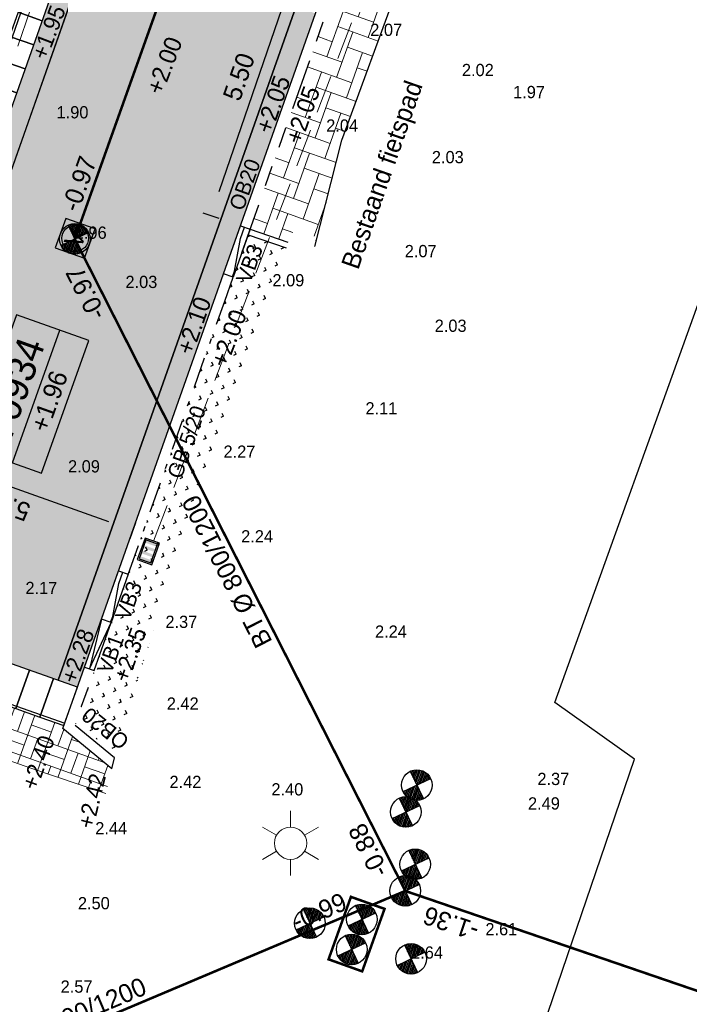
# Model space of a CAD drawing. Header units: metres. Extents: x 134157 to 138734, y 451157 to 455772.
# Tile 26 of 256: x 136362 to 136375, y 453236 to 453255. Entities that reach past the tile are written whole.
import ezdxf
from ezdxf.enums import TextEntityAlignment as Align

# ---------------------------------------------------------------- set-up
doc = ezdxf.new("R2010")
doc.units = ezdxf.units.M
for name, pattern in [('DASHDOT__G2', [1.2, 0.6, -0.3, 0, -0.3]), ('GZ10X20__G1', [1.5, 0.5, -0.2, 0.2, -0.2, 0.2, -0.2]), ('HIDDEN__G5', [1.125, 0.75, -0.375]), ('TR13X15__G2', [2.2, 1, -0.4, 0, -0.4, 0, -0.4])]:
    doc.linetypes.add(name, pattern=pattern)
doc.layers.add('-DR-alg-hulplijnen kantverharding asflast nieuwe fietsstraat', color=7, linetype='Continuous', true_color=0xff9429, plot=False)
for name, color, linetype in [('-DR-alg-projectgrens 1-200', 3, 'PROJECTGRENS_1-200'), ('-DR-bs-rio-DWA Jutfaseweg', 253, 'Continuous'), ('-DR-bs-rio-inspectieput', 253, 'Continuous'), ('-DR-bs-rio-putnummer @ 0.2', 253, 'Continuous'), ('-DR-bs-rio-txt @ 0.2', 253, 'Continuous'), ('-DR-bs-txt-hoogtemaat', 253, 'Continuous'), ('-DR-nw-maatvoering', 3, 'Continuous'), ('-DR-nw-rio-putrand VWA', 2, 'Continuous'), ('-DR-nw-rio-straatkolk', 1, 'Continuous'), ('-DR-nw-txt bovengrondse infra', 2, 'Continuous'), ('-DR-nw-txt-hoogtemaat', 2, 'Continuous'), ('-DR-nw-vh-band 12x25 ob', 2, 'TR13X15__G2'), ('-DR-nw-vh-band 18-20x25 inritverloopband L+R', 2, 'Continuous'), ('-DR-nw-vh-band 20x20 opsluitband', 2, 'GZ10X20__G1'), ('-DR-nw-vh-band 20x25 verloop 50-200', 2, 'Continuous'), ('-DR-nw-vh-band 5-20x25', 2, 'DASHDOT__G2'), ('-DR-nw-vh-band inritband 500x140x500mm', 2, 'Continuous'), ('-DR-nw-vh-band inritband 800x180x500mm minus L+R', 2, 'Continuous'), ('-DR-nw-vh-kantverharding', 3, 'Continuous'), ('-DR-nw-vh-txt-kantopsluitingen', 2, 'Continuous')]:
    doc.layers.add(name, color=color, linetype=linetype)
for name, color, linetype, lineweight in [('-DR-bs-inr-lichtmast', 253, 'Continuous', 13), ('-DR-nw-rio-HWA 125', 170, 'HIDDEN__G5', 13), ('-DR-nw-vh-arc-bss grijs', 252, 'Continuous', 9)]:
    doc.layers.add(name, color=color, linetype=linetype, lineweight=lineweight)
doc.layers.add('-DR-nw-gr-arc-gras', color=7, linetype='Continuous', true_color=0xb5d5a4)
for name, color, linetype, lineweight, true_color in [('-DR-nw-vh-arc-asfalt fietsstraat rood', 7, 'Continuous', 9, 0xdfbfc7), ('-DR-nw-vh-arc-bss rood', 7, 'Continuous', 9, 0xce9c9c), ('-DR-nw-vh-arc-sbs kf bruinrood rabat halfsteens', 7, 'Continuous', 9, 0xb88485)]:
    doc.layers.add(name, color=color, linetype=linetype, lineweight=lineweight, true_color=true_color)
doc.styles.add('18_200', font='romans', dxfattribs={"width": 0.8, "height": 0.36})
doc.styles.add('CiCom Engineering', font='txt', dxfattribs={"height": 1.8})
doc.styles.add('Drong', font='txt', dxfattribs={"height": 1.8})
doc.linetypes.add('PROJECTGRENS_1-200', pattern='A,0.32,-0.13,[133,ltypeshp.shx,S=0.13,R=0,X=-0.13,Y=0],-0.13,1.27', length=1.85)
doc.dimstyles.new('Drong', dxfattribs={"dimtxt": 1.8, "dimasz": 2.5, "dimexe": 0, "dimexo": 0, "dimgap": 0.9, "dimtad": 1, "dimzin": 0, "dimdsep": 46, "dimtxsty": 'Drong', "dimblk": 'dimblk-wit', "dimcen": 0, "dimse1": 1, "dimse2": 1, "dimclrd": 256, "dimclre": 1, "dimclrt": 7, "dimadec": 0, "dimazin": 0, "dimtfac": 1, "dimtmove": 0, "dimatfit": 3, "dimfxl": 1, "dimtolj": 1, "dimtzin": 0, "dimarcsym": 0})

# ---------------------------------------------------------------- blocks, each defined once
blk = doc.blocks.new('*X91')
at = {"color": 0, "ltscale": 0.5}
for p, q in [((125405, 427040), (126190, 427128)), ((125418, 427137), (126085, 427212)), ((125441, 427236), (125980, 427296)), ((125476, 427335), (125875, 427380)), ((125523, 427437), (125770, 427464)), ((125588, 427540), (125664, 427548)), ((126487, 427065), (127380, 427165)), ((126571, 427170), (127356, 427258)), ((126655, 427276), (127322, 427350)), ((126739, 427381), (127278, 427441)), ((126823, 427486), (127222, 427531)), ((126907, 427591), (127153, 427619)), ((126991, 427696), (127068, 427705)), ((125402, 426944), (126296, 427044)), ((125408, 426849), (126401, 426960)), ((125423, 426755), (126319, 426855)), ((125447, 426661), (126234, 426749)), ((125481, 426569), (126150, 426644)), ((125525, 426478), (126066, 426539)), ((126403, 426960), (127396, 427071)), ((126506, 426876), (127402, 426976)), ((126611, 426791), (127399, 426879)), ((126717, 426707), (127386, 426782)), ((126822, 426623), (127363, 426684)), ((126927, 426539), (127329, 426584)), ((127032, 426455), (127281, 426483)), ((125580, 426389), (125982, 426434)), ((125649, 426301), (125898, 426328)), ((125734, 426214), (125814, 426223)), ((127138, 426371), (127217, 426380))]:
    blk.add_line(p, q, dxfattribs=at)
blk = doc.blocks.new('Inspectieput')
at = {"color": 0, "ltscale": 0.5}
for p, q in [((-0.354, 0.353), (0.353, -0.354)), ((0.353, 0.353), (-0.354, -0.354))]:
    blk.add_line(p, q, dxfattribs=at)
blk.add_circle((0, 0), 0.5, dxfattribs=at)
at = {"color": 0, "ltscale": 0.5, "xscale": 0.0005, "yscale": 0.0005, "zscale": 0.0005, "rotation": 353.5734378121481}
blk.add_blockref('*X91', (-86.699, -205.064), dxfattribs=at)
blk = doc.blocks.new('*U121')
at = {"style": 'Drong'}
blk.add_attdef('BOBL', text='', height=1.8, rotation=0.03679, dxfattribs=at).set_placement((-180.283, -0.116), align=Align.BOTTOM_LEFT)
blk.add_attdef('MATERIAAL', text='', height=1.8, rotation=0.03679, dxfattribs=at).set_placement((0, 0), align=Align.BOTTOM_CENTER)
blk.add_attdef('BOBR', text='', height=1.8, rotation=0.03679, dxfattribs=at).set_placement((145.726, 0.094), align=Align.BOTTOM_RIGHT)
blk = doc.blocks.new('LICHTMAST')
at = {"ltscale": 0.1}
for p, q in [((0, 0.1266), (0, 0.2531)), ((-0.1096, 0.0633), (-0.2192, 0.1266)), ((0.1096, 0.0633), (0.2192, 0.1266)), ((-0.1096, -0.0633), (-0.2192, -0.1266)), ((0.1096, -0.0633), (0.2192, -0.1266)), ((0, -0.1266), (0, -0.2531))]:
    blk.add_line(p, q, dxfattribs=at)
blk.add_circle((0, 0), 0.1266, dxfattribs=at)
at = {"style": '18_200', "width": 0.8}
blk.add_attdef('HOOGTE', (0.2467, 0.2424), '', height=0.25, dxfattribs=at)
blk = doc.blocks.new('*U748')
at = {"style": 'Drong'}
blk.add_attdef('BOBR', text='', height=1.8, rotation=46.55048, dxfattribs=at).set_placement((22.909, 24.184), align=Align.BOTTOM_RIGHT)
blk.add_attdef('MATERIAAL', text='', height=1.8, rotation=46.55048, dxfattribs=at).set_placement((0, 0), align=Align.BOTTOM_CENTER)
blk.add_attdef('BOBL', text='', height=1.8, rotation=46.55048, dxfattribs=at).set_placement((-22.967, -24.245), align=Align.BOTTOM_LEFT)
blk = doc.blocks.new('*U749')
at = {"style": 'Drong'}
blk.add_attdef('BOBL', text='', height=1.8, rotation=312.57384, dxfattribs=at).set_placement((-22.594, 24.593), align=Align.BOTTOM_LEFT)
blk.add_attdef('MATERIAAL', text='', height=1.8, rotation=312.57384, dxfattribs=at).set_placement((0, 0), align=Align.BOTTOM_CENTER)
blk.add_attdef('BOBR', text='', height=1.8, rotation=312.57384, dxfattribs=at).set_placement((19.939, -21.703), align=Align.BOTTOM_RIGHT)
blk = doc.blocks.new('*U750')
at = {"style": 'Drong'}
blk.add_attdef('BOBR', text='', height=1.8, rotation=90.86107, dxfattribs=at).set_placement((-1.296, 86.204), align=Align.BOTTOM_RIGHT)
blk.add_attdef('MATERIAAL', text='', height=1.8, rotation=90.86107, dxfattribs=at).set_placement((0, 0), align=Align.BOTTOM_CENTER)
blk.add_attdef('BOBL', text='', height=1.8, rotation=90.86107, dxfattribs=at).set_placement((1.318, -87.724), align=Align.BOTTOM_LEFT)
blk = doc.blocks.new('Inritblooken 80 diep minus L+R')
for points in [[(0.004, 0.8), (0, 0), (0.5, -0.002), (0.504, 0.798)], [(0.504, 0.798), (0.5, -0.002), (1, -0.005), (1.004, 0.795)], [(1.004, 0.795), (1, -0.005), (1.5, -0.007), (1.504, 0.793)], [(1.504, 0.793), (1.5, -0.007), (2, -0.01), (2.004, 0.79)], [(2.004, 0.79), (2, -0.01), (2.5, -0.012), (2.504, 0.788)], [(2.504, 0.788), (2.5, -0.012), (3, -0.014), (3.004, 0.786)], [(3.004, 0.786), (3, -0.014), (3.5, -0.017), (3.504, 0.783)], [(3.504, 0.783), (3.5, -0.017), (4, -0.019), (4.004, 0.781)], [(4.004, 0.781), (4, -0.019), (4.5, -0.021), (4.504, 0.779)], [(4.504, 0.779), (4.5, -0.021), (5, -0.024), (5.004, 0.776)], [(0, 0.05), (1, 0.045)], [(1, 0.045), (1.5, 0.043)], [(1.5, 0.043), (2, 0.04)], [(2, 0.04), (2.5, 0.038)], [(2.5, 0.038), (3, 0.036)], [(3, 0.036), (3.5, 0.033)], [(3.5, 0.033), (4, 0.031)], [(4, 0.031), (5, 0.026)]]:
    blk.add_lwpolyline(points)
blk = doc.blocks.new('*U2194')
for points in [[(1.665, 4.715), (1.193, 4.881), (1.027, 4.41), (1.498, 4.243)], [(1.665, 4.715), (1.157, 4.629), (1.074, 4.393)], [(1.498, 4.243), (1.027, 4.41), (0.86, 3.938), (1.332, 3.772)], [(1.074, 4.393), (0.908, 3.922)], [(1.332, 3.772), (0.86, 3.938), (0.694, 3.467), (1.165, 3.3)], [(0.908, 3.922), (0.741, 3.45)], [(1.165, 3.3), (0.694, 3.467), (0.527, 2.995), (0.999, 2.829)], [(0.741, 3.45), (0.575, 2.979)], [(0.999, 2.829), (0.527, 2.995), (0.361, 2.524), (0.832, 2.357)], [(0.575, 2.979), (0.408, 2.507)], [(0.832, 2.357), (0.361, 2.524), (0.195, 2.052), (0.666, 1.886)], [(0.408, 2.507), (0.242, 2.036)], [(0.666, 1.886), (0.195, 2.052), (0.028, 1.581), (0.499, 1.414)], [(0.242, 2.036), (0.075, 1.564)], [(0.499, 1.414), (0.028, 1.581), (-0.138, 1.109), (0.333, 0.943)], [(0.075, 1.564), (-0.091, 1.093)], [(0.333, 0.943), (-0.138, 1.109), (-0.305, 0.638), (0.166, 0.471)], [(-0.091, 1.093), (-0.258, 0.621)], [(0.166, 0.471), (-0.305, 0.638), (-0.471, 0.166), (0, 0)], [(0, 0), (-0.341, 0.386), (-0.258, 0.621)]]:
    blk.add_lwpolyline(points)
blk = doc.blocks.new('*U33')
blk.add_lwpolyline([(0, 0), (-0.001, 0.2), (0.999, 0.204), (1, 0.004)], close=True)
blk.add_lwpolyline([(0, 0.011), (0.12, 0.011), (0.765, 0.117), (1, 0.118)])
blk = doc.blocks.new('*U552')
h = blk.add_hatch(color=256)
h.dxf.hatch_style = 1
h.paths.add_polyline_path([(-0.114, 0.489), (-0.133, 0.436), (0.097, 0.354), (0.115, 0.407)])
h = blk.add_hatch(color=256)
h.dxf.hatch_style = 1
h.paths.add_polyline_path([(-0.189, 0.279), (-0.208, 0.227), (0.022, 0.144), (0.041, 0.197)])
h = blk.add_hatch(color=256)
h.dxf.hatch_style = 1
h.paths.add_polyline_path([(-0.152, 0.384), (-0.17, 0.331), (0.059, 0.249), (0.078, 0.302)])
h = blk.add_hatch(color=256)
h.dxf.hatch_style = 1
h.paths.add_polyline_path([(-0.228, 0.17), (-0.247, 0.118), (-0.017, 0.036), (0.002, 0.088)])
for points in [[(0, 0), (0.151, 0.424), (-0.131, 0.525), (-0.283, 0.101)], [(-0.017, 0.036), (0.115, 0.407), (-0.114, 0.489), (-0.247, 0.118)]]:
    blk.add_lwpolyline(points, close=True)
blk = doc.blocks.new('*U2232')
blk.add_lwpolyline([(0, 0), (-0.001, 0.2), (0.999, 0.204), (1, 0.004)], close=True)
blk.add_lwpolyline([(0, 0.011), (0.12, 0.011), (0.765, 0.117), (1, 0.118)])
blk = doc.blocks.new('dimblk-wit')
at = {"color": 7}
blk.add_line((0, -0.3333), (0, 0.3333), dxfattribs=at)
blk.add_solid([(0, 0), (-0.8, 0.2), (-0.8, -0.2)], dxfattribs=at)
blk = doc.blocks.new('*D2234')
at = {"layer": '-DR-nw-maatvoering', "lineweight": -2, "transparency": 16777216}
blk.add_line((136366.193, 453251.82), (136367.655, 453256.076), dxfattribs=at)
at = {"layer": 'Defpoints', "color": 0, "transparency": 16777216}
for p in [(136367.817, 453256.548), (136368.475, 453256.323), (136366.687, 453251.121)]:
    blk.add_point(p, dxfattribs=at)
at = {"layer": '-DR-nw-maatvoering', "lineweight": -2, "transparency": 16777216, "xscale": 0.5, "yscale": 0.5, "zscale": 0.5}
for p, rotation in [((136367.817, 453256.548), 71.03798782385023), ((136366.03, 453251.347), 251.0379878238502)]:
    blk.add_blockref('dimblk-wit', p, dxfattribs=dict(at, rotation=rotation))
at = {"layer": '-DR-nw-maatvoering', "color": 7, "transparency": 16777216, "insert": (136366.58, 453254.066), "char_height": 0.36, "attachment_point": 5, "rotation": 71.038, "style": 'Drong'}
blk.add_mtext('\\A1;5.50', dxfattribs=at)
blk = doc.blocks.new('*D2235')
at = {"layer": '-DR-nw-maatvoering', "lineweight": -2, "transparency": 16777216}
blk.add_line((136364.03, 453245.345), (136360.262, 453246.685), dxfattribs=at)
at = {"layer": 'Defpoints', "color": 0, "transparency": 16777216}
for p in [(136359.79, 453246.852), (136359.79, 453246.852), (136364.502, 453245.177)]:
    blk.add_point(p, dxfattribs=at)
at = {"layer": '-DR-nw-maatvoering', "lineweight": -2, "transparency": 16777216, "xscale": 0.5, "yscale": 0.5, "zscale": 0.5}
for p, rotation in [((136359.79, 453246.852), 160.4268500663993), ((136364.502, 453245.177), 340.4268500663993)]:
    blk.add_blockref('dimblk-wit', p, dxfattribs=dict(at, rotation=rotation))
at = {"layer": '-DR-nw-maatvoering', "color": 7, "transparency": 16777216, "insert": (136362.024, 453245.672), "char_height": 0.36, "attachment_point": 5, "rotation": 160.4269, "style": 'Drong'}
blk.add_mtext('\\A1;5.00', dxfattribs=at)
blk = doc.blocks.new('*U2236')
at = {"flags": 128}
blk.add_lwpolyline([(0, 0), (0, 0.2), (1, 0.198), (1, -0.002), (0, 0.1), (1, 0.198)], dxfattribs=at)
blk = doc.blocks.new('*U2049')
at = {"color": 0}
blk.add_lwpolyline([(-0.276, -0.332), (0.331, -0.276), (0.276, 0.331), (-0.332, 0.276)], close=True, dxfattribs=at)
at = {"color": 0, "ltscale": 0.5}
blk.add_circle((0, 0), 0.26, dxfattribs=at)
at = {"style": 'Drong'}
blk.add_text('V', height=0.36, dxfattribs=at).set_placement((0, 0), align=Align.MIDDLE_CENTER)
blk = doc.blocks.new('*U2241')
at = {"color": 0}
blk.add_lwpolyline([(-6.894, 0), (6.894, 0), (6.894, 7.5), (-6.894, 7.5)], close=True, dxfattribs=at)
blk.add_lwpolyline([(-6.894, 3), (6.894, 3)], dxfattribs=at)
at = {"style": 'CiCom Engineering'}
for tag, height, p in [('PUTNUMMER', 2.75, (0, 3.869)), ('MAAIVELD', 1.8, (0, 0.751))]:
    blk.add_attdef(tag, text='', height=height, dxfattribs=at).set_placement(p, align=Align.CENTER)

msp = doc.modelspace()

# ---------------------------------------------------------------- hatches: boundary and pattern name
at = {"layer": '-DR-nw-gr-arc-gras', "transparency": 33554687}
h = msp.add_hatch(dxfattribs=at)
h.set_pattern_fill('AGR-BOLLEN', color=256, scale=0.1, pattern_type=2)
h.set_pattern_definition([(115.335625, (136419.71802, 453326.2367), (-0.223681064, -0.105903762), [0.06, -0.187485]), (205.335625, (136419.71802, 453326.2367), (0.105903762, -0.223681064), [0.06, -0.187485])])
edge = h.paths.add_edge_path()
edge.add_arc((-7000776.81, 3043164.568), 7592527.997, 340.0567505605, 340.0572256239)
edge.add_line((136455.782, 453494.254), (136455.124, 453494.493))
edge.add_arc((380495.222, 364992.548), 259592.304, 160.06665688, 160.08044536)
edge.add_line((136433.832, 453435.762), (136433.813, 453435.768))
edge.add_line((136433.813, 453435.768), (136432.179, 453431.255))
edge.add_line((136432.179, 453431.255), (136432.198, 453431.248))
edge.add_line((136432.198, 453431.248), (136431.678, 453429.87))
edge.add_line((136431.678, 453429.87), (136432.336, 453429.631))
edge.add_line((136432.336, 453429.631), (136434.309, 453435.077))
h = msp.add_hatch(dxfattribs=at)
h.set_pattern_fill('AGR-BOLLEN', color=256, scale=0.1, pattern_type=2)
h.set_pattern_definition([(115.335625, (137047.17441, 453317.60236), (-0.22368106, -0.10590376), [0.06, -0.187485]), (205.335625, (137047.17441, 453317.60236), (0.10590376, -0.22368106), [0.06, -0.187485])])
h.paths.add_polyline_path([(136367.481, 453250.72), (136366.759, 453250.968), (136364.272, 453243.925), (136363.369, 453241.37), (136364.185, 453240.821), (136364.634, 453242.388)])
at = {"layer": '-DR-nw-vh-arc-asfalt fietsstraat rood', "transparency": 33554687}
h = msp.add_hatch(color=256, dxfattribs=at)
h.dxf.hatch_style = 1
h.paths.add_polyline_path([(136359.079, 453243.638), (136363.04, 453242.239), (136367.683, 453255.388), (136367.704, 453255.448), (136373.711, 453270.856), (136369.758, 453272.281), (136363.767, 453256.91), (136363.728, 453256.801)])
at = {"layer": '-DR-nw-vh-arc-bss grijs'}
h = msp.add_hatch(dxfattribs=at)
h.set_pattern_fill('AVH-BSS_KEIFORMAAT_BLOK', color=256, scale=2, pattern_type=2)
h.set_pattern_definition([(70.335625, (137047.1744, 453317.60236), (-0.39550558, 0.14133412), []), (70.335625, (137046.97666, 453317.67303), (-0.25417147, 0.5368397), [0.42, -0.42]), (160.335625, (137047.1744, 453317.60236), (-0.14133412, -0.39550558), []), (160.335625, (137047.10375, 453317.4046), (-0.5368397, -0.25417147), [0.42, -0.42])])
h.paths.add_polyline_path([(136363.151, 453241.351), (136358.436, 453243.016), (136358.103, 453242.073), (136363.97, 453240.018), (136364.092, 453240.505), (136363.129, 453241.291)])
at = {"layer": '-DR-nw-vh-arc-bss rood', "true_color": 0xe18487}
h = msp.add_hatch(dxfattribs=at)
h.set_pattern_fill('AVH-BSS_KEIFORMAAT_ELLEBOOG', color=11, scale=3, pattern_type=2)
h.set_pattern_definition([(70.335625, (137047.1744, 453317.60236), (-0.1906286, 0.40262978), [0.945, -0.315]), (340.335625, (137046.58115, 453317.81436), (-0.1906286, 0.40262978), [0.945, -0.315])])
edge = h.paths.add_edge_path()
edge.add_line((136366.799, 453251.082), (136368.267, 453255.239))
edge.add_line((136368.267, 453255.239), (136368.661, 453256.25))
edge.add_line((136368.661, 453256.25), (136369.711, 453255.879))
edge.add_line((136369.711, 453255.879), (136369.371, 453254.945))
edge.add_line((136369.371, 453254.945), (136368.598, 453252.826))
edge.add_line((136368.598, 453252.826), (136368.069, 453250.741))
edge.add_arc((136367.815, 453250.821), 0.266, 342.6187, 518.8623)
edge.add_line((136367.567, 453250.916), (136367.533, 453250.833))
edge.add_line((136367.533, 453250.833), (136366.799, 453251.082))
at = {"layer": '-DR-nw-vh-arc-sbs kf bruinrood rabat halfsteens', "transparency": 33554687}
h = msp.add_hatch(color=256, dxfattribs=at)
h.dxf.hatch_style = 1
h.paths.add_polyline_path([(136358.702, 453243.771), (136359.079, 453243.638), (136363.728, 453256.801), (136363.767, 453256.91), (136369.758, 453272.281), (136369.382, 453272.417), (136363.392, 453257.049)])
h = msp.add_hatch(color=256, dxfattribs=at)
h.dxf.hatch_style = 1
h.paths.add_polyline_path([(136363.04, 453242.239), (136363.417, 453242.106), (136368.079, 453255.309), (136367.704, 453255.448)])

# ---------------------------------------------------------------- linework, layer by layer
at = {"layer": '-DR-alg-hulplijnen kantverharding asflast nieuwe fietsstraat'}
for points in [[(136615.557, 453953.711), (136612.599, 453946.977), (136593.397, 453893.948), (136588.98, 453881.757), (136586.93, 453874.65, -0.015888), (136585.953, 453871.628), (136586.329, 453871.491), (136577.738, 453847.767, 0.004102), (136569.551, 453824.565, -0.004267), (136561.022, 453800.417), (136429.649, 453438.357, 0.002152), (136389.024, 453324.877), (136377.119, 453291.165), (136363.767, 453256.91), (136359.079, 453243.638)], [(136620.467, 453951.934), (136618.89, 453946.466, -0.016644), (136617.862, 453943.301), (136595.367, 453881.179, -0.016644), (136594.131, 453878.09), (136591.842, 453872.88, 0.011636), (136590.955, 453870.728), (136590.605, 453869.79), (136590.229, 453869.927), (136581.687, 453846.337, 0.004102), (136573.523, 453823.2, -0.004267), (136564.97, 453798.984), (136433.597, 453436.925, 0.002152), (136392.984, 453323.478), (136381.057, 453289.703), (136367.704, 453255.448), (136363.04, 453242.239)]]:
    msp.add_lwpolyline(points, format="xyb", dxfattribs=at)
at = {"layer": '-DR-alg-projectgrens 1-200', "flags": 128}
msp.add_lwpolyline([(136721.461, 454206.136), (136727.498, 454223.752), (136730.581, 454232.718), (136734.46, 454243.959), (136738.033, 454254.306), (136742.183, 454266.266), (136750.568, 454290.842), (136760.393, 454319.456), (136770.666, 454349.328), (136772.713, 454355.238), (136774.612, 454360.473), (136776.998, 454367), (136784.306, 454387.208), (136790.339, 454404.083), (136797.311, 454423.36), (136807.058, 454450.093), (136800.646, 454453.198), (136770.129, 454470.839), (136763.463, 454464.393), (136767.222, 454456.488), (136768.447, 454452.902), (136769.612, 454448.539), (136767.19, 454443.604), (136763.98, 454431.785), (136763.498, 454430.807), (136764.785, 454430.222), (136759.65, 454419.865), (136760.207, 454419.614), (136758.305, 454415.755), (136757.433, 454413.928), (136755.514, 454410.037), (136754.993, 454410.292), (136749.872, 454399.962), (136748.616, 454400.585), (136748.548, 454400.448), (136744.287, 454402.547), (136738.76, 454389.718), (136744.829, 454387.062), (136753.517, 454383.259), (136750.445, 454376.232), (136747.3, 454368.999), (136747.702, 454368.821), (136745.421, 454363.658), (136743.771, 454359.882), (136741.474, 454354.715), (136741.107, 454354.878), (136737.945, 454347.853), (136734.86, 454340.776), (136727.193, 454344.181), (136720.397, 454330.285), (136716.705, 454321.73), (136725.346, 454317.886), (136722.199, 454310.807), (136718.145, 454301.488), (136714.131, 454292.713), (136709.748, 454294.641), (136707.09, 454288.607), (136709.573, 454287.506), (136709.53, 454287.41), (136709.617, 454287.371), (136709.424, 454286.945), (136712.118, 454285.768), (136724.405, 454280.406), (136724.395, 454280.372), (136724.56, 454280.301), (136719.327, 454264.621), (136718.554, 454264.279), (136712.149, 454267.043), (136705.337, 454251.495), (136713.155, 454248.122), (136713.63, 454247.107), (136703.363, 454216.017), (136702.53, 454215.665), (136697.3, 454218.013), (136691.656, 454205.193), (136698.169, 454202.287), (136696.085, 454197.547), (136697.116, 454197.066), (136693.34, 454185.771), (136691.21, 454179.799), (136691.154, 454179.818), (136689.257, 454174.47), (136688.677, 454172.922), (136686.645, 454167.859), (136686.793, 454167.806), (136683.499, 454158.729), (136679.62, 454148.161), (136677.544, 454142.392), (136675.601, 454137.021), (136671.76, 454126.401), (136667.085, 454113.483), (136666.31, 454113.053), (136658.521, 454114.651), (136655.4, 454098.982), (136661.092, 454097.825), (136661.269, 454097.519), (136621.35, 453987.863), (136614.377, 453990.963), (136611.935, 453985.53), (136608.375, 453987.12), (136605.014, 453979.773), (136610.368, 453977.386), (136616.099, 453974.911), (136616.418, 453974.217), (136608.394, 453952.136), (136599.91, 453929.479), (136596.333, 453930.847), (136596.703, 453931.801), (136592.691, 453933.357), (136592.582, 453933.111), (136587.167, 453935.208), (136587.113, 453935.101), (136586.908, 453935.2), (136584.73, 453936.252), (136573.42, 453911.897), (136576.906, 453910.227), (136577.755, 453910.817), (136581.71, 453908.923), (136581.78, 453907.891), (136588.355, 453904.743), (136581.357, 453890.288), (136584.408, 453889.218), (136581.92, 453882.301), (136582.601, 453881.581), (136581.142, 453877.478), (136580.13, 453877.281), (136578.301, 453872.104), (136578.986, 453871.382), (136577.526, 453867.309), (136576.539, 453867.19), (136574.654, 453861.99), (136575.357, 453861.219), (136573.859, 453857.098), (136572.823, 453856.858), (136568.249, 453844.056), (136569.051, 453843.723), (136568.246, 453841.986), (136569.916, 453841.29), (136566.692, 453833.862), (136560.757, 453836.486), (136555.193, 453823.556), (136563.207, 453820.33), (136562.244, 453817.938), (136562.059, 453818.012), (136558.019, 453808.014), (136558.218, 453807.935), (136557.146, 453805.252), (136555.477, 453804.556), (136553.671, 453802.5), (136552.612, 453799.698), (136545.82, 453781.422), (136541.647, 453783.356), (136534.75, 453768.68), (136539.525, 453766.451), (136534.814, 453753.868), (136534.789, 453753.879), (136534.379, 453752.873), (136534.182, 453752.96), (136532.926, 453749.667), (136533.099, 453749.603), (136532.772, 453748.705), (136532.584, 453748.792), (136530.457, 453743.085), (136530.627, 453743.022), (136516.493, 453704.592), (136514.575, 453699.22), (136492.181, 453636.401), (136492.736, 453636.204), (136489.157, 453626.341), (136485.079, 453628.249), (136478.16, 453613.788), (136483.141, 453611.479), (136461.867, 453552.94), (136457.354, 453554.582), (136454.06, 453545.417), (136458.648, 453543.776), (136443.598, 453501.593), (136436.391, 453504.175), (136430.824, 453488.627), (136437.02, 453486.393), (136418.282, 453434.811), (136413.227, 453420.085), (136407.364, 453401.466), (136407.056, 453400.056), (136406.467, 453398.451), (136401.897, 453385.592), (136395.332, 453388.701), (136389.231, 453376.079), (136397.157, 453372.353), (136391.911, 453357.791), (136390.965, 453355.464), (136388.624, 453350.371), (136384.302, 453352.274), (136382.126, 453347.544), (136391.358, 453344.243), (136383.168, 453321.66), (136378.588, 453323.362), (136367.282, 453291.791), (136367.871, 453291.227), (136363.518, 453279.255), (136362.091, 453275.277), (136356.432, 453259.57), (136355.262, 453256.31), (136348.573, 453237.876), (136370.776, 453230.272), (136374.328, 453240.694), (136372.767, 453241.803), (136382.163, 453267.942), (136384.551, 453274.649), (136388.98, 453286.656), (136393.345, 453297.287), (136406.664, 453334.269), (136411.924, 453350.355), (136416.754, 453363.949), (136418.454, 453363.341), (136423.3, 453376.902), (136421.649, 453377.491), (136422.516, 453379.917), (136425.014, 453387.05), (136430.128, 453401.329), (136433.008, 453409.364), (136437.5, 453421.973), (136444.424, 453441.303), (136447.898, 453451.043), (136454.668, 453469.854), (136458.254, 453479.666), (136467.647, 453501.921), (136478.422, 453531.465), (136485.603, 453551.259), (136497.269, 453583.741), (136504.056, 453602.586), (136505.832, 453601.952), (136510.678, 453615.512), (136508.932, 453616.136), (136511.581, 453623.496), (136513.58, 453629.053), (136518.673, 453642.888), (136519.015, 453643.404), (136522.68, 453653.62), (136522.664, 453653.957), (136523.62, 453656.594), (136528.73, 453670.926), (136534.757, 453688.003), (136543.62, 453712.768), (136551.352, 453734.38), (136563.425, 453767.68), (136566.609, 453776.654), (136569.182, 453777.966), (136577.487, 453774.867), (136583.873, 453792.703), (136575.924, 453795.622), (136575.205, 453797.155), (136576.997, 453801.811), (136581.956, 453815.424), (136586.269, 453827.274), (136591.505, 453840.84), (136603.758, 453874.947), (136606.204, 453881.939), (136608.18, 453887.612), (136608.471, 453887.616), (136610.071, 453888.673), (136612.877, 453896.334), (136616.917, 453896.194), (136618.846, 453897.187), (136619.38, 453898.504), (136644.157, 453889.689), (136649.259, 453888.431), (136662.916, 453886.017), (136671.374, 453885.367), (136676.87, 453884.95), (136677.795, 453897.157), (136672.556, 453897.554), (136667.447, 453898.46), (136645.41, 453906.114), (136624.779, 453913.547), (136625.184, 453914.831), (136624.39, 453916.757), (136621.376, 453919.233), (136624.284, 453927.322), (136623.281, 453929.136), (136623.21, 453929.192), (136624.085, 453931.643), (136629.304, 453946.51), (136630.541, 453950.147), (136636.243, 453965.665), (136638.191, 453964.969), (136643.718, 453980.515), (136641.829, 453981.19), (136651.204, 454007.423), (136658.506, 454027.642), (136665.47, 454047.006), (136669.496, 454058.357), (136675.354, 454074.419), (136676.258, 454077.094), (136678.747, 454083.756), (136682.526, 454094.171), (136686.101, 454103.639), (136687.039, 454106.475), (136697.795, 454137.242), (136697.717, 454137.253), (136705.555, 454159.78), (136713.078, 454181.729), (136716.785, 454192.515), (136718.108, 454192.042), (136722.954, 454205.602)], close=True, dxfattribs=at)
at = {"layer": '-DR-bs-rio-DWA Jutfaseweg', "const_width": 0.05, "flags": 128}
for points in [[(136363.363, 453250.888), (136385.6, 453313.242)], [(136369.839, 453238.11), (136363.363, 453250.888)], [(136369.839, 453238.11), (136356.843, 453232.618)], [(136403.42, 453226.616), (136369.839, 453238.11)]]:
    msp.add_lwpolyline(points, dxfattribs=at)
at = {"layer": '-DR-bs-rio-DWA Jutfaseweg', "const_width": 0.05}
msp.add_lwpolyline([(136368.995, 453236.534), (136368.336, 453236.77), (136368.774, 453237.994), (136369.433, 453237.759)], close=True, dxfattribs=at)
at = {"layer": '-DR-nw-rio-HWA 125', "flags": 128}
for points in [[(136359.293, 453246.162), (136365.523, 453264.108), (136373.39, 453285.002)], [(136364.906, 453244.963), (136374.779, 453270.83)]]:
    msp.add_lwpolyline(points, dxfattribs=at)
at = {"layer": '-DR-nw-vh-arc-bss grijs', "elevation": 2.27, "flags": 128}
msp.add_lwpolyline([(136358.103, 453242.073), (136362.485, 453240.526), (136363.97, 453240.018)], dxfattribs=at)
at = {"layer": '-DR-nw-vh-band 12x25 ob', "flags": 128}
msp.add_lwpolyline([(136366.761, 453250.968), (136367.502, 453250.712)], dxfattribs=at)
at = {"layer": '-DR-nw-vh-band 20x20 opsluitband', "ltscale": 2, "flags": 128}
for points in [[(136366.634, 453250.615), (136368.267, 453255.239), (136368.661, 453256.25)], [(136364.143, 453240.721), (136363.365, 453241.357), (136363.743, 453242.43)]]:
    msp.add_lwpolyline(points, dxfattribs=at)
at = {"layer": '-DR-nw-vh-band 5-20x25'}
msp.add_lwpolyline([(136364.409, 453244.315), (136366.301, 453249.672), (136366.466, 453250.139)], dxfattribs=at)
at = {"layer": '-DR-nw-vh-kantverharding'}
for points in [[(136359.079, 453243.638), (136363.767, 453256.91), (136377.119, 453291.165), (136389.024, 453324.877, -0.002152), (136429.649, 453438.357), (136561.022, 453800.417, 0.004267), (136569.551, 453824.565, -0.004102), (136577.738, 453847.767), (136586.329, 453871.491), (136585.953, 453871.628)], [(136363.04, 453242.239), (136367.704, 453255.448), (136381.057, 453289.703), (136392.984, 453323.478, -0.002152), (136433.597, 453436.925), (136564.97, 453798.984, 0.004267), (136573.523, 453823.2, -0.004102), (136581.687, 453846.337), (136590.229, 453869.927), (136590.605, 453869.79)], [(136358.436, 453243.016), (136363.392, 453257.049, 0.414214), (136363.107, 453257.697), (136361.803, 453258.205, -0.414214), (136361.632, 453258.594), (136373.763, 453289.713, -0.414214), (136374.151, 453289.884), (136375.456, 453289.375, 0.414214), (136376.103, 453289.659), (136376.744, 453291.304), (136376.941, 453291.861, 0.414214), (136376.636, 453292.499), (136375.316, 453292.965, -0.414214), (136375.133, 453293.348), (136380.76, 453309.283, -0.414214), (136381.143, 453309.466), (136382.463, 453309, 0.414214), (136383.101, 453309.305)]]:
    msp.add_lwpolyline(points, format="xyb", dxfattribs=at)
for points in [[(136368.069, 453250.741), (136368.598, 453252.826), (136369.71, 453255.875)], [(136364.092, 453240.505), (136363.129, 453241.291), (136368.079, 453255.309), (136368.154, 453255.5)], [(136366.799, 453251.082), (136367.541, 453250.826)], [(136364.092, 453240.505), (136364.143, 453240.721)]]:
    msp.add_lwpolyline(points, dxfattribs=at)
at = {"layer": '-DR-nw-vh-kantverharding', "elevation": 2.27}
msp.add_lwpolyline([(136363.417, 453242.106), (136358.702, 453243.771)], dxfattribs=at)

# ---------------------------------------------------------------- block references
at = {"layer": '-DR-bs-inr-lichtmast', "xscale": 2.5, "yscale": 2.5}
msp.add_blockref('LICHTMAST', (136367.591, 453239.045), dxfattribs=at)
at = {"layer": '-DR-bs-rio-inspectieput', "xscale": 0.6, "yscale": 0.6, "zscale": 0.001, "rotation": 70.33562535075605}
for p in [(136363.363, 453250.888, 1.955), (136370.066, 453240.185), (136369.85, 453239.658), (136370.034, 453238.632), (136369.839, 453238.111), (136367.971, 453237.476, 2.584), (136368.989, 453237.553), (136368.79, 453236.964), (136369.953, 453236.78, 2.644)]:
    msp.add_blockref('Inspectieput', p, dxfattribs=at)
at = {"layer": '-DR-bs-rio-putnummer @ 0.2', "xscale": 0.2, "yscale": 0.2, "zscale": 0.2, "rotation": 70.33562535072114}
msp.add_blockref('*U2241', (136363.172, 453247.597), dxfattribs=at).add_auto_attribs({'PUTNUMMER': '70934', 'MAAIVELD': '+1.96'})
at = {"layer": '-DR-bs-rio-txt @ 0.2'}
ref = msp.add_blockref('*U121', (136375.644, 453285.318, 1.955), dxfattribs=dict(at, xscale=0.2, yscale=0.2, zscale=0.2, rotation=70.33562535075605))
ref.add_attrib('BOBL', '-0.97', dxfattribs={"layer": '0', "height": 0.36, "rotation": 70.3724, "style": 'Drong'}).set_placement((136363.533, 453251.357, 1.955), align=Align.BOTTOM_LEFT)
at = {"layer": '-DR-bs-rio-txt @ 0.2', "xscale": 0.2, "yscale": 0.2, "zscale": 0.2, "rotation": 70.33562535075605}
for name, p, values in [('*U748', (136366.601, 453244.499), {'BOBL': '-0.88', 'BOBR': '-0.97', 'MATERIAAL': 'BT Ø 800/1200'}), ('*U749', (136363.341, 453235.364), {'BOBL': '-1.03', 'BOBR': '-0.99', 'MATERIAAL': 'BT Ø 800/1200'})]:
    msp.add_blockref(name, p, dxfattribs=at).add_auto_attribs(values)
at = {"layer": '-DR-bs-rio-txt @ 0.2'}
ref = msp.add_blockref('*U750', (136386.63, 453232.363), dxfattribs=dict(at, xscale=0.2, yscale=0.2, zscale=0.2, rotation=70.33562535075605))
ref.add_attrib('BOBR', '-1.36', dxfattribs={"layer": '0', "height": 0.36, "rotation": 161.1967, "style": 'Drong'}).set_placement((136370.307, 453237.921), align=Align.BOTTOM_RIGHT)
at = {"layer": '-DR-nw-rio-putrand VWA', "rotation": 65.17122220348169}
msp.add_blockref('*U2049', (136363.371, 453250.901, 1.955), dxfattribs=at)
at = {"layer": '-DR-nw-rio-straatkolk'}
msp.add_blockref('*U552', (136364.871, 453244.502), dxfattribs=at)
at = {"layer": '-DR-nw-vh-band 18-20x25 inritverloopband L+R', "xscale": -1, "rotation": 250.4314804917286}
msp.add_blockref('*U2236', (136363.555, 453242.496), dxfattribs=at)
at = {"layer": '-DR-nw-vh-band 20x25 verloop 50-200', "rotation": 70.33562535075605}
for name, p in [('*U2232', (136366.466, 453250.139)), ('*U33', (136364.076, 453243.373))]:
    msp.add_blockref(name, p, dxfattribs=at)
at = {"layer": '-DR-nw-vh-band inritband 500x140x500mm'}
msp.add_blockref('*U2194', (136361.227, 453250.92), dxfattribs=at)
at = {"layer": '-DR-nw-vh-band inritband 800x180x500mm minus L+R', "rotation": 340.8223398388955}
msp.add_blockref('Inritblooken 80 diep minus L+R', (136358.436, 453243.016, 2.27), dxfattribs=at)

# ---------------------------------------------------------------- texts
at = {"layer": '-DR-bs-txt-hoogtemaat', "color": 253, "char_height": 0.24, "attachment_point": 7, "style": 'Drong'}
for s, insert in [('2.07', (136369.153, 453254.864, 2.068)), ('2.02', (136370.949, 453254.076, 2.016)), ('1.97', (136371.952, 453253.644, 1.968)), ('1.90', (136363.006, 453253.248, 1.904)), ('2.04', (136368.29, 453252.987, 2.044)), ('2.03', (136370.36, 453252.369, 2.026)), ('1.96', (136363.363, 453250.888, 1.955)), ('2.07', (136369.829, 453250.527, 2.068)), ('2.03', (136364.356, 453249.923, 2.031)), ('2.09', (136367.236, 453249.956, 2.092)), ('2.03', (136370.416, 453249.064, 2.029)), ('2.11', (136369.059, 453247.449, 2.113)), ('2.27', (136366.278, 453246.6, 2.271)), ('2.09', (136363.231, 453246.308, 2.088)), ('2.24', (136366.623, 453244.94, 2.236)), ('2.17', (136362.396, 453243.928, 2.165)), ('2.37', (136365.139, 453243.261, 2.367)), ('2.24', (136369.246, 453243.073, 2.242)), ('2.42', (136365.166, 453241.662, 2.416)), ('2.42', (136365.219, 453240.127, 2.422)), ('2.37', (136372.428, 453240.182, 2.367)), ('2.40', (136367.216, 453239.978, 2.397)), ('2.49', (136372.244, 453239.702, 2.486)), ('2.44', (136363.764, 453239.22, 2.443)), ('2.50', (136363.424, 453237.747, 2.502)), ('2.61', (136371.409, 453237.237, 2.605)), ('2.64', (136369.953, 453236.78, 2.644)), ('2.57', (136363.086, 453236.112, 2.572))]:
    msp.add_mtext(s, dxfattribs=dict(at, insert=insert))
at = {"layer": '-DR-nw-txt bovengrondse infra', "insert": (136368.575, 453250.387), "char_height": 0.36, "attachment_point": 1, "rotation": 70.7456, "style": 'Drong'}
msp.add_mtext_dynamic_manual_height_columns('Bestaand fietspad ', width=4.38438, gutter_width=1.8, heights=[0], dxfattribs=at)
at = {"layer": '-DR-nw-txt-hoogtemaat', "style": 'Drong'}
for s, height, rotation, p in [('+1.95', 0.32, 69, (136362.806, 453254.375)), ('+2.00', 0.34, 69, (136365.069, 453253.689)), ('+2.05', 0.34, 70.6071, (136367.213, 453252.928)), ('+2.05', 0.34, 70.6071, (136367.795, 453252.72)), ('+2.10', 0.34, 70.6071, (136365.664, 453248.591)), ('+2.00', 0.34, 69, (136366.331, 453248.344)), ('+2.35', 0.32, 70.3356, (136364.408, 453242.178)), ('+2.28', 0.32, 70.3356, (136363.388, 453242.152)), ('+2.40', 0.32, 70.3356, (136362.614, 453240.063)), ('+2.42', 0.32, 76.3879, (136363.722, 453239.31, 2.443))]:
    msp.add_text(s, height=height, rotation=rotation, dxfattribs=at).set_placement(p)
at = {"layer": '-DR-nw-vh-txt-kantopsluitingen', "style": 'Drong'}
for s, rotation, p in [('OB20', 70.1673, (136366.661, 453251.421)), ('VB3', 70, (136366.796, 453249.998)), ('GB 5/20', 70.5499, (136365.449, 453246.164)), ('VB3', 70, (136364.428, 453243.392, 2.27)), ('VB1', 70.0947, (136364.075, 453242.346)), ('OB20', 141.2839, (136364.455, 453241.09, 2.429))]:
    msp.add_text(s, height=0.3, rotation=rotation, dxfattribs=at).set_placement(p)

# ---------------------------------------------------------------- dimensions: what is measured, and where the dimension line sits
at = {"layer": '-DR-nw-maatvoering'}
dim = msp.add_aligned_dim(p1=(136366.687, 453251.121), p2=(136368.475, 453256.323), distance=0.695, dimstyle='Drong', dxfattribs=at)
dim.commit()
dim.dimension.update_dxf_attribs({"geometry": '*D2234', "text_midpoint": (136366.58, 453254.066)})
dim = msp.add_aligned_dim(p1=(136364.502, 453245.177), p2=(136359.79, 453246.852), distance=0, dimstyle='Drong', override={"dimtfill": 0}, dxfattribs=at)
dim.commit()
dim.dimension.update_dxf_attribs({"geometry": '*D2235', "text_midpoint": (136362.024, 453245.672)})

doc.saveas('drawing.dxf')
